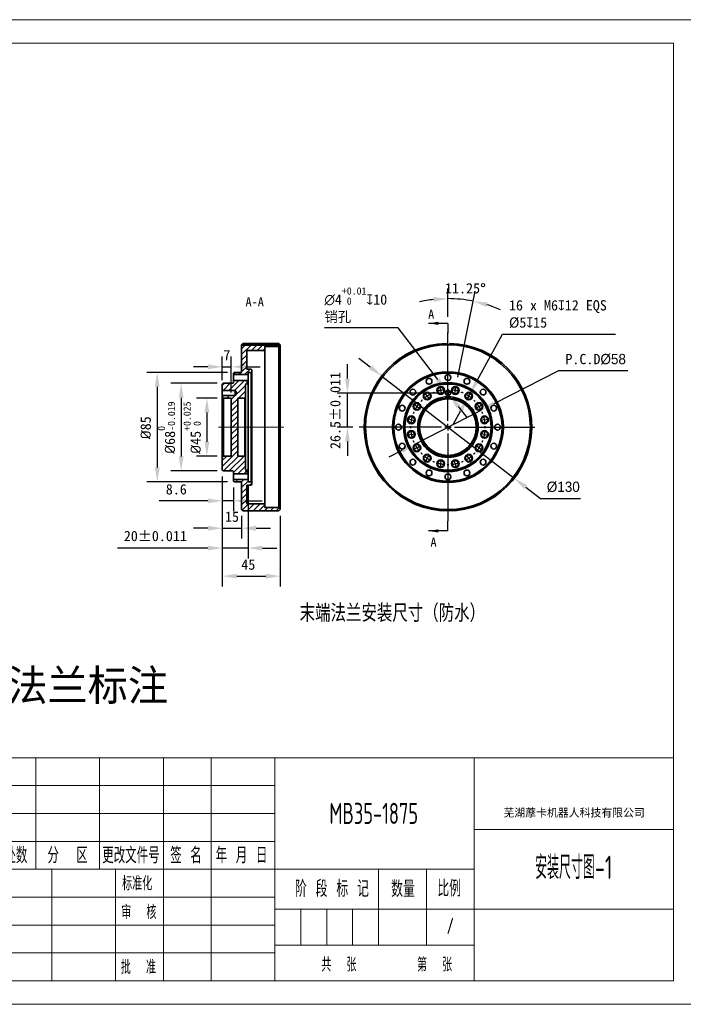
# Model space of a CAD drawing. Header units: millimetres. Extents: x 6316 to 18291, y -19059 to -9021.
# Tile 107 of 146: x 14839 to 16127, y -19059 to -17148. Entities that reach past the tile are written whole.
import ezdxf
from ezdxf.enums import TextEntityAlignment as Align

# ---------------------------------------------------------------- set-up
doc = ezdxf.new("R2010")
doc.units = ezdxf.units.MM
doc.header["$LTSCALE"] = 10
doc.header["$PDSIZE"] = -1
for name, pattern in [('CENTER', [50.8, 31.75, -6.35, 6.35, -6.35]), ('CENTER2', [1.125, 0.75, -0.125, 0.125, -0.125]), ('CENTERX2', [20.32, 12.7, -2.54, 2.54, -2.54])]:
    doc.linetypes.add(name, pattern=pattern)
doc.layers.get('Defpoints').update_dxf_attribs({"true_color": 0x5e5e5e})
for name, color, linetype, lineweight in [('1轮廓实线层', 7, 'Continuous', 18), ('2细线层', 4, 'Continuous', 13), ('6文字层', 3, 'Continuous', 13), ('L2', 6, 'Continuous', 13), ('图框层', 7, 'Continuous', 18)]:
    doc.layers.add(name, color=color, linetype=linetype, lineweight=lineweight)
for name, color, linetype in [('中心线层', 1, 'CENTER'), ('剖面线层', 7, 'Continuous'), ('标注层', 7, 'Continuous')]:
    doc.layers.add(name, color=color, linetype=linetype)
doc.styles.add('PC_TEXTSTYLE', font='ISOCP.SHX', dxfattribs={"width": 0.707, "bigfont": 'GBCBIG.SHX'})
doc.styles.add('SLDTEXTSTYLE0', font='txt', dxfattribs={"bigfont": 'bigfont'})
doc.styles.add('SLDTEXTSTYLE1', font='txt')
doc.styles.add('仿宋体', font='txt')
doc.styles.add('标准汉字', font='gbenor.shx', dxfattribs={"bigfont": 'gbcbig.shx'})
doc.dimstyles.new('安装图', dxfattribs={"dimscale": 20, "dimtxt": 1, "dimasz": 1.4, "dimexe": 1, "dimexo": 0.625, "dimtad": 1, "dimtoh": 1, "dimdec": 0, "dimtxsty": 'Standard', "dimcen": 2.5, "dimclrd": 4, "dimclre": 4, "dimclrt": 3, "dimadec": 1, "dimazin": 2, "dimtfac": 1, "dimtdec": 0, "dimtmove": 0, "dimatfit": 0, "dimfxl": 1, "dimarcsym": 0})
pattern_1 = [(45, (14646.3546, -18601.221), (-5.61266, 5.61266), [])]

# ---------------------------------------------------------------- blocks, each defined once
blk = doc.blocks.new('ZwmFrameMain_1_A4^_^无分区图框^_^landscape')
at = {"layer": '1轮廓实线层'}
for p, q in [((267, 200), (0, 200)), ((267, 200), (267, 0)), ((0, 0), (267, 0))]:
    blk.add_line(p, q, dxfattribs=at)
at = {"layer": '2细线层'}
for p, q in [((272, 205), (-25, 205)), ((-25, -5), (272, -5))]:
    blk.add_line(p, q, dxfattribs=at)
blk = doc.blocks.new('ZwmFrameMain_1_横向标题栏')
at = {"layer": '1轮廓实线层'}
blk.add_line((-153, 47.6), (0, 47.6), dxfattribs=at)
at = {"layer": '2细线层', "color": 6, "linetype": 'Continuous'}
for p, q in [((-136, 23.8), (-136, 47.6)), ((-122.4, 23.8), (-122.4, 47.6)), ((-108.8, 0), (-108.8, 47.6)), ((-108.8, 23.8), (-108.8, 47.6)), ((-98.6, 0), (-98.6, 47.6)), ((-85, 0), (-85, 47.6)), ((-42.5, 0), (-42.5, 47.6)), ((-153, 41.65), (-85, 41.65)), ((-153, 35.7), (-85, 35.7)), ((-42.5, 32.3), (0, 32.3)), ((-153, 29.75), (-85, 29.75)), ((-153, 23.8), (-42.5, 23.8)), ((-132.6, 0), (-132.6, 23.8)), ((-62.9, 7.65), (-62.9, 23.8)), ((-52.7, 7.65), (-52.7, 23.8)), ((-153, 17.85), (-85, 17.85)), ((-85, 15.3), (0, 15.3)), ((-79.47, 7.65), (-79.47, 15.3)), ((-73.95, 7.65), (-73.95, 15.3)), ((-68.42, 7.65), (-68.42, 15.3)), ((-153, 11.9), (-85, 11.9)), ((-85, 7.65), (-42.5, 7.65)), ((-153, 5.95), (-85, 5.95))]:
    blk.add_line(p, q, dxfattribs=at)
at = {"layer": 'L2', "linetype": 'Continuous'}
blk.add_line((-119, 0), (-119, 23.8), dxfattribs=at)
at = {"layer": '6文字层', "color": 4, "linetype": 'Continuous', "insert": (-21.17, 35.77), "char_height": 1.7, "width": 46.9115, "attachment_point": 5, "style": '仿宋体'}
blk.add_mtext('芜湖藦卡机器人科技有限公司', dxfattribs=at)
at = {"layer": '6文字层', "color": 6, "style": '标准汉字'}
for s, insert, char_height, width, attachment_point in [('处数', (-140.26, 26.77), 3.4, 9.7325, 5), ('更改文件号', (-115.72, 26.77), 3.4, 24.905, 5), ('签 名', (-103.99, 26.77), 3.4, 12.6286, 5), ('年 月 日', (-92.13, 26.77), 3.4, 20.3696, 5), ('分  区', (-129.24, 26.77), 3.4, 16.2896, 5), ('标准化', (-114.39, 20.78), 2.975, 13.1644, 5), ('阶 段 标 记', (-80.73, 17.89), 3.5, 25.8612, 7), ('数量', (-60.2, 17.85), 3.5, 8.5159, 7), ('比例', (-50.35, 17.98), 3.5, 7.9953, 7), ('审  核', (-114.03, 14.65), 2.975, 13.9931, 5), ('共  张        第  张', (-75.11, 1.97), 2.975, 51.7172, 7), ('批  准', (-114.13, 2.95), 2.975, 14.1047, 5)]:
    blk.add_mtext(s, dxfattribs=dict(at, insert=insert, char_height=char_height, width=width, attachment_point=attachment_point))
at = {"layer": '6文字层', "color": 4, "style": 'PC_TEXTSTYLE', "flags": 8}
for tag, height, width, p, p2 in [('产品名称或材料标记', 4.5, 0.911854, (-77.25, 33.47), (-50.6, 33.47)), ('图样名称', 5, 2.846512, (-41.5, 21.71), (-1, 21.71)), ('图样代号', 5, 2.86875, (-41.5, 5.64), (-1, 5.64))]:
    blk.add_attdef(tag, text='', height=height, dxfattribs=dict(at, width=width)).set_placement(p, p2, align=Align.FIT)
at = {"layer": '6文字层', "color": 6, "style": 'PC_TEXTSTYLE', "width": 9.241641, "flags": 8}
blk.add_attdef('设计', text='', height=2.12, rotation=359.5768, dxfattribs=at).set_placement((-141.75, 19.99), (-133.89, 19.93), align=Align.FIT)
at = {"layer": '6文字层', "color": 6, "style": 'PC_TEXTSTYLE', "flags": 8}
for tag, height, width, p, p2 in [('审核', 2.12, 2.542374, (-141.61, 14.16), (-134.04, 14.16)), ('重量', 3.5, 1.685865, (-61.9, 10.1), (-53.7, 10.1)), ('比例', 3.5, 1.699352, (-51.7, 9.95), (-43.5, 9.95))]:
    blk.add_attdef(tag, text='', height=height, dxfattribs=dict(at, width=width)).set_placement(p, p2, align=Align.FIT)
blk = doc.blocks.new('*D268')
at = {"layer": 'Defpoints', "color": 0, "lineweight": 20, "transparency": 16777216}
for p in [(15686.7, -17690.4), (15670.4, -17737.7), (15687.3, -17854.5), (15681.9, -17881.5), (15670.4, -18140.6)]:
    blk.add_point(p, dxfattribs=at)
at = {"layer": '标注层', "color": 4, "lineweight": -2, "transparency": 16777216}
for p, q in [((15670.4, -17725.2), (15670.4, -17669.8)), ((15689.7, -17842.3), (15723, -17675))]:
    blk.add_line(p, q, dxfattribs=at)
for start, end in [(96.4381, 102.8762), (78.75, 90), (65.8738, 72.3119)]:
    blk.add_arc((15670.4, -17939.1), 249.3, start, end, dxfattribs=at)
at = {"layer": '标注层', "color": 4, "lineweight": 20, "transparency": 16777216}
for points in [[(15642.2, -17686.7), (15642.7, -17696), (15670.4, -17689.8)], [(15745, -17706.1), (15747.3, -17697.1), (15719.1, -17694.6)]]:
    blk.add_solid(points, dxfattribs=at)
at = {"layer": '标注层', "color": 3, "transparency": 16777216, "insert": (15664.7, -17659.6), "char_height": 20, "attachment_point": 1}
blk.add_mtext('11.25{\\fISOCPEUR|b0|i0|c134|p34;%%D}', dxfattribs=at)
blk = doc.blocks.new('*D269')
at = {"layer": 'Defpoints', "color": 0, "lineweight": 20, "transparency": 16777216}
for p in [(15541.7, -17839.9), (15799.1, -18038.4)]:
    blk.add_point(p, dxfattribs=at)
at = {"layer": '标注层', "color": 4, "lineweight": -2, "transparency": 16777216}
for p, q in [((15519.6, -17822.8), (15497.4, -17805.7)), ((15541.7, -17839.9), (15799.1, -18038.4)), ((15821.3, -18055.4), (15849.8, -18077.4)), ((15849.8, -18077.4), (15928, -18077.4))]:
    blk.add_line(p, q, dxfattribs=at)
at = {"layer": '标注层', "color": 4, "lineweight": 20, "transparency": 16777216}
for points in [[(15522.4, -17819.1), (15516.7, -17826.5), (15541.7, -17839.9)], [(15824.1, -18051.8), (15818.4, -18059.1), (15799.1, -18038.4)]]:
    blk.add_solid(points, dxfattribs=at)
at = {"layer": '标注层', "color": 3, "transparency": 16777216, "insert": (15862.3, -18044.9), "char_height": 20, "attachment_point": 1}
blk.add_mtext('{\\fGulim|b0|i0|c134|p0;%%C130}', dxfattribs=at)
blk = doc.blocks.new('*D270')
at = {"layer": 'Defpoints', "color": 0, "lineweight": 20, "transparency": 16777216}
for p in [(15735, -17906.2), (15605.8, -17972)]:
    blk.add_point(p, dxfattribs=at)
at = {"layer": '标注层', "color": 4, "lineweight": -2, "transparency": 16777216}
for p, q in [((15760, -17893.5), (15885.9, -17829.5)), ((15885.9, -17829.5), (16019.4, -17829.5)), ((15605.8, -17972), (15735, -17906.2)), ((15580.9, -17984.7), (15555.9, -17997.4))]:
    blk.add_line(p, q, dxfattribs=at)
at = {"layer": '标注层', "color": 4, "lineweight": 20, "transparency": 16777216}
for points in [[(15757.9, -17889.4), (15762.1, -17897.7), (15735, -17906.2)], [(15578.7, -17980.6), (15583, -17988.9), (15605.8, -17972)]]:
    blk.add_solid(points, dxfattribs=at)
at = {"layer": '标注层', "color": 3, "transparency": 16777216, "insert": (15898.4, -17797), "char_height": 20, "attachment_point": 1}
blk.add_mtext('P.C.D{\\fGulim|b0|i0|c134|p0;%%C58}', dxfattribs=at)
blk = doc.blocks.new('*D271')
at = {"layer": 'Defpoints', "color": 0, "lineweight": 20, "transparency": 16777216}
for p in [(15475.2, -17872.9), (15670.4, -17872.9), (15498.1, -17939.1)]:
    blk.add_point(p, dxfattribs=at)
at = {"layer": '标注层', "color": 4, "lineweight": -2, "transparency": 16777216}
for p, q in [((15475.2, -17844.9), (15475.2, -17816.9)), ((15657.9, -17872.9), (15455.2, -17872.9)), ((15475.2, -17939.1), (15475.2, -17872.9)), ((15485.6, -17939.1), (15455.2, -17939.1)), ((15475.2, -17967.1), (15475.2, -17995.1))]:
    blk.add_line(p, q, dxfattribs=at)
at = {"layer": '标注层', "color": 4, "lineweight": 20, "transparency": 16777216}
for points in [[(15470.5, -17844.9), (15479.8, -17844.9), (15475.2, -17872.9)], [(15470.5, -17967.1), (15479.8, -17967.1), (15475.2, -17939.1)]]:
    blk.add_solid(points, dxfattribs=at)
at = {"layer": '标注层', "color": 3, "transparency": 16777216, "insert": (15441.7, -17981.7), "char_height": 20, "attachment_point": 1, "rotation": 90}
blk.add_mtext('26.5{\\A1;%%P0.011}', dxfattribs=at)
blk = doc.blocks.new('*D272')
at = {"layer": 'Defpoints', "color": 0, "lineweight": 20, "transparency": 16777216}
for p in [(15707.7, -17884.3), (15713.7, -17873.4)]:
    blk.add_point(p, dxfattribs=at)
at = {"layer": '标注层', "color": 4, "lineweight": -2, "transparency": 16777216}
for p, q in [((15727.1, -17848.8), (15776.3, -17758.9)), ((15776.3, -17758.9), (15995.9, -17758.9)), ((15707.7, -17884.3), (15713.7, -17873.4)), ((15694.3, -17908.9), (15680.8, -17933.5))]:
    blk.add_line(p, q, dxfattribs=at)
at = {"layer": '标注层', "color": 4, "lineweight": 20, "transparency": 16777216}
for points in [[(15723.1, -17846.6), (15731.2, -17851), (15713.7, -17873.4)], [(15690.2, -17906.7), (15698.4, -17911.1), (15707.7, -17884.3)]]:
    blk.add_solid(points, dxfattribs=at)
at = {"layer": '标注层', "color": 3, "transparency": 16777216, "insert": (15788.8, -17692.7), "char_height": 20, "attachment_point": 1}
blk.add_mtext('16 x M6{\\fGDT;x}12 EQS\\P%%c5{\\fGDT;x}15\\P', dxfattribs=at)
blk = doc.blocks.new('*D273')
at = {"layer": 'Defpoints', "color": 0, "lineweight": 20, "transparency": 16777216}
for p in [(15667.4, -17868.9), (15673.5, -17876.9)]:
    blk.add_point(p, dxfattribs=at)
at = {"layer": '标注层', "color": 4, "lineweight": -2, "transparency": 16777216}
for p, q in [((15573.7, -17746.1), (15430.6, -17746.1)), ((15650.4, -17846.6), (15573.7, -17746.1)), ((15673.5, -17876.9), (15667.4, -17868.9)), ((15690.4, -17899.1), (15707.4, -17921.4))]:
    blk.add_line(p, q, dxfattribs=at)
at = {"layer": '标注层', "color": 4, "lineweight": 20, "transparency": 16777216}
for points in [[(15654.1, -17843.8), (15646.7, -17849.5), (15667.4, -17868.9)], [(15694.1, -17896.3), (15686.7, -17902), (15673.5, -17876.9)]]:
    blk.add_solid(points, dxfattribs=at)
at = {"layer": '标注层', "color": 3, "transparency": 16777216, "insert": (15430.6, -17667.9), "char_height": 20, "attachment_point": 1}
blk.add_mtext('{\\fGulim|b0|i0|c134|p0;∅}4{\\H0.7x;\\S+0.01^  0;\\fGDT|b0|i0|c134|p2;\\H1.42857x;x}10\\P销孔', dxfattribs=at)
blk = doc.blocks.new('SW_CENTERMARKSYMBOL_0')
at = {"layer": '中心线层', "color": 0}
for p, q in [((0, 2.5), (0, 36.71)), ((-3.32, 16.67), (-3.37, 16.92)), ((-2.83, 14.22), (-3.07, 15.45)), ((2.83, 14.22), (3.07, 15.45)), ((3.32, 16.67), (3.37, 16.92)), ((-9.44, 14.13), (-9.58, 14.34)), ((-8.06, 12.06), (-8.75, 13.1)), ((-8.06, 12.06), (-7.36, 11.02)), ((-2.83, 14.22), (-2.58, 13)), ((-2.34, 11.77), (-2.29, 11.52)), ((2.34, 11.77), (2.29, 11.52)), ((2.83, 14.22), (2.58, 13)), ((8.06, 12.06), (7.36, 11.02)), ((8.06, 12.06), (8.75, 13.1)), ((9.44, 14.13), (9.58, 14.34)), ((-14.13, 9.44), (-14.34, 9.58)), ((-12.06, 8.06), (-13.1, 8.75)), ((-12.06, 8.06), (-11.02, 7.36)), ((-6.67, 9.98), (-6.53, 9.77)), ((6.67, 9.98), (6.53, 9.77)), ((12.06, 8.06), (11.02, 7.36)), ((12.06, 8.06), (13.1, 8.75)), ((14.13, 9.44), (14.34, 9.58)), ((-9.98, 6.67), (-9.77, 6.53)), ((9.98, 6.67), (9.77, 6.53)), ((-2.5, 0), (-34.47, 0)), ((-16.67, 3.32), (-16.92, 3.37)), ((-14.22, 2.83), (-15.45, 3.07)), ((-14.22, 2.83), (-13, 2.58)), ((-11.77, 2.34), (-11.52, 2.29)), ((0, 0), (-1.25, 0)), ((0, 0), (0, 1.25)), ((0, 0), (0, -1.25)), ((0, 0), (1.25, 0)), ((2.5, 0), (33.67, 0)), ((11.77, 2.34), (11.52, 2.29)), ((14.22, 2.83), (13, 2.58)), ((14.22, 2.83), (15.45, 3.07)), ((16.67, 3.32), (16.92, 3.37)), ((-16.67, -3.32), (-16.92, -3.37)), ((-14.22, -2.83), (-15.45, -3.07)), ((-14.22, -2.83), (-13, -2.58)), ((-11.77, -2.34), (-11.52, -2.29)), ((0, -2.5), (0, -36.51)), ((11.77, -2.34), (11.52, -2.29)), ((14.22, -2.83), (13, -2.58)), ((14.22, -2.83), (15.45, -3.07)), ((16.67, -3.32), (16.92, -3.37)), ((-12.06, -8.06), (-11.02, -7.36)), ((-9.98, -6.67), (-9.77, -6.53)), ((9.98, -6.67), (9.77, -6.53)), ((12.06, -8.06), (11.02, -7.36)), ((-14.13, -9.44), (-14.34, -9.58)), ((-12.06, -8.06), (-13.1, -8.75)), ((-8.06, -12.06), (-7.36, -11.02)), ((-6.67, -9.98), (-6.53, -9.77)), ((6.67, -9.98), (6.53, -9.77)), ((8.06, -12.06), (7.36, -11.02)), ((12.06, -8.06), (13.1, -8.75)), ((14.13, -9.44), (14.34, -9.58)), ((-9.44, -14.13), (-9.58, -14.34)), ((-8.06, -12.06), (-8.75, -13.1)), ((-2.83, -14.22), (-3.07, -15.45)), ((-2.83, -14.22), (-2.58, -13)), ((-2.34, -11.77), (-2.29, -11.52)), ((2.34, -11.77), (2.29, -11.52)), ((2.83, -14.22), (2.58, -13)), ((2.83, -14.22), (3.07, -15.45)), ((8.06, -12.06), (8.75, -13.1)), ((9.44, -14.13), (9.58, -14.34)), ((-3.32, -16.67), (-3.37, -16.92)), ((3.32, -16.67), (3.37, -16.92))]:
    blk.add_line(p, q, dxfattribs=at)
for start, end in [(123.75, 128.6893), (118.8107, 123.75), (111.1286, 113.8714), (101.25, 106.1893), (96.3107, 101.25), (88.6286, 91.3714), (78.75, 83.6893), (73.8107, 78.75), (66.1286, 68.8714), (56.25, 61.1893), (51.3107, 56.25), (146.25, 151.1893), (141.3107, 146.25), (133.6286, 136.3714), (43.6286, 46.3714), (33.75, 38.6893), (28.8107, 33.75), (163.8107, 168.75), (156.1286, 158.8714), (21.1286, 23.8714), (11.25, 16.1893), (178.6286, 181.3714), (168.75, 173.6893), (6.3107, 11.25), (358.6286, 1.3714), (186.3107, 191.25), (191.25, 196.1893), (343.8107, 348.75), (348.75, 353.6893), (201.1286, 203.8714), (208.8107, 213.75), (326.25, 331.1893), (336.1286, 338.8714), (213.75, 218.6893), (223.6286, 226.3714), (231.3107, 236.25), (303.75, 308.6893), (313.6286, 316.3714), (321.3107, 326.25), (236.25, 241.1893), (246.1286, 248.8714), (253.8107, 258.75), (258.75, 263.6893), (268.6286, 271.3714), (276.3107, 281.25), (281.25, 286.1893), (291.1286, 293.8714), (298.8107, 303.75)]:
    blk.add_arc((0, 0), 14.5, start, end, dxfattribs=at)
blk = doc.blocks.new('SW_DOWELSYMBOL_0')
at = {"linetype": 'Continuous', "lineweight": 0}
h = blk.add_hatch(color=0, dxfattribs=at)
edge = h.paths.add_edge_path(flags=0)
edge.add_arc((0, 0), 1, 180, 270)
edge.add_line((0, -1), (0, 0))
edge.add_line((0, 0), (-1, 0))
h = blk.add_hatch(color=0, dxfattribs=at)
edge = h.paths.add_edge_path(flags=0)
edge.add_arc((0, 0), 1, 0, 90)
edge.add_line((0, 1), (0, 0))
edge.add_line((0, 0), (1, 0))
at = {"color": 0, "linetype": 'Continuous', "lineweight": 0}
blk.add_circle((0, 0), 1, dxfattribs=at)
blk = doc.blocks.new('*D274')
at = {"layer": 'Defpoints', "color": 0, "lineweight": 20, "transparency": 16777216}
for p in [(15255.1, -17832.9), (15106, -18045.4), (15255.1, -18045.4)]:
    blk.add_point(p, dxfattribs=at)
at = {"layer": '标注层', "color": 4, "lineweight": -2, "transparency": 16777216}
for p, q in [((15242.6, -17832.9), (15086, -17832.9)), ((15106, -17860.9), (15106, -18017.4)), ((15242.6, -18045.4), (15086, -18045.4))]:
    blk.add_line(p, q, dxfattribs=at)
at = {"layer": '标注层', "color": 4, "lineweight": 20, "transparency": 16777216}
for points in [[(15101.3, -17860.9), (15110.6, -17860.9), (15106, -17832.9)], [(15101.3, -18017.4), (15110.6, -18017.4), (15106, -18045.4)]]:
    blk.add_solid(points, dxfattribs=at)
at = {"layer": '标注层', "color": 3, "transparency": 16777216, "insert": (15073.5, -17940.4), "char_height": 20, "attachment_point": 2, "rotation": 90}
blk.add_mtext('{\\fISOCPEUR|b0|i0|c134|p34;%%C}85', dxfattribs=at)
blk = doc.blocks.new('*D275')
at = {"layer": 'Defpoints', "color": 0, "lineweight": 20, "transparency": 16777216}
for p in [(15234.8, -17854.1), (15152.4, -18024.1), (15234.8, -18024.1)]:
    blk.add_point(p, dxfattribs=at)
at = {"layer": '标注层', "color": 4, "lineweight": -2, "transparency": 16777216}
for p, q in [((15222.3, -17854.1), (15132.4, -17854.1)), ((15152.4, -17882.1), (15152.4, -17996.1)), ((15222.3, -18024.1), (15132.4, -18024.1))]:
    blk.add_line(p, q, dxfattribs=at)
at = {"layer": '标注层', "color": 4, "lineweight": 20, "transparency": 16777216}
for points in [[(15147.8, -17882.1), (15157.1, -17882.1), (15152.4, -17854.1)], [(15147.8, -17996.1), (15157.1, -17996.1), (15152.4, -18024.1)]]:
    blk.add_solid(points, dxfattribs=at)
at = {"layer": '标注层', "color": 3, "transparency": 16777216, "insert": (15107, -17990.9), "char_height": 20, "attachment_point": 1, "rotation": 90}
blk.add_mtext('{\\fISOCPEUR|b0|i0|c134|p34;%%C}68{\\H0.7x;\\S0^ -0.019;}', dxfattribs=at)
blk = doc.blocks.new('*D276')
at = {"layer": 'Defpoints', "color": 0, "lineweight": 20, "transparency": 16777216}
for p in [(15234.8, -17882.9), (15202.5, -17995.4), (15234.8, -17995.4)]:
    blk.add_point(p, dxfattribs=at)
at = {"layer": '标注层', "color": 4, "lineweight": -2, "transparency": 16777216}
for p, q in [((15222.3, -17882.9), (15182.5, -17882.9)), ((15202.5, -17910.9), (15202.5, -17967.4)), ((15222.3, -17995.4), (15182.5, -17995.4))]:
    blk.add_line(p, q, dxfattribs=at)
at = {"layer": '标注层', "color": 4, "lineweight": 20, "transparency": 16777216}
for points in [[(15197.8, -17910.9), (15207.1, -17910.9), (15202.5, -17882.9)], [(15197.8, -17967.4), (15207.1, -17967.4), (15202.5, -17995.4)]]:
    blk.add_solid(points, dxfattribs=at)
at = {"layer": '标注层', "color": 3, "transparency": 16777216, "insert": (15157, -17991), "char_height": 20, "attachment_point": 1, "rotation": 90}
blk.add_mtext('{\\fISOCPEUR|b0|i0|c134|p34;%%C}45{\\H0.7x;\\S+0.025^  0;}', dxfattribs=at)
blk = doc.blocks.new('*D277')
at = {"layer": 'Defpoints', "color": 0, "lineweight": 20, "transparency": 16777216}
for p in [(15232.3, -18022.7), (15282.3, -18041), (15282.3, -18173.9)]:
    blk.add_point(p, dxfattribs=at)
at = {"layer": '标注层', "color": 4, "lineweight": -2, "transparency": 16777216}
for p, q in [((15232.3, -18035.2), (15232.3, -18193.9)), ((15282.3, -18053.5), (15282.3, -18193.9)), ((15204.3, -18173.9), (15028.6, -18173.9)), ((15282.3, -18173.9), (15232.3, -18173.9)), ((15310.3, -18173.9), (15338.3, -18173.9))]:
    blk.add_line(p, q, dxfattribs=at)
at = {"layer": '标注层', "color": 4, "lineweight": 20, "transparency": 16777216}
for points in [[(15204.3, -18169.3), (15204.3, -18178.6), (15232.3, -18173.9)], [(15310.3, -18169.3), (15310.3, -18178.6), (15282.3, -18173.9)]]:
    blk.add_solid(points, dxfattribs=at)
at = {"layer": '标注层', "color": 3, "transparency": 16777216, "insert": (15041.1, -18140.4), "char_height": 20, "attachment_point": 1}
blk.add_mtext('20{\\A1;%%P0.011}', dxfattribs=at)
blk = doc.blocks.new('*D278')
at = {"layer": 'Defpoints', "color": 0, "lineweight": 20, "transparency": 16777216}
for p in [(15249.8, -17822.1), (15232.3, -17860.5), (15249.8, -17884.1)]:
    blk.add_point(p, dxfattribs=at)
at = {"layer": '标注层', "color": 4, "lineweight": -2, "transparency": 16777216}
for p, q in [((15232.3, -17848), (15232.3, -17802.1)), ((15249.8, -17871.6), (15249.8, -17802.1)), ((15204.3, -17822.1), (15176.3, -17822.1)), ((15232.3, -17822.1), (15249.8, -17822.1)), ((15277.8, -17822.1), (15305.8, -17822.1))]:
    blk.add_line(p, q, dxfattribs=at)
at = {"layer": '标注层', "color": 4, "lineweight": 20, "transparency": 16777216}
for points in [[(15204.3, -17817.4), (15204.3, -17826.8), (15232.3, -17822.1)], [(15277.8, -17817.4), (15277.8, -17826.8), (15249.8, -17822.1)]]:
    blk.add_solid(points, dxfattribs=at)
at = {"layer": '标注层', "color": 3, "transparency": 16777216, "insert": (15241.1, -17789.6), "char_height": 20, "attachment_point": 2}
blk.add_mtext('7', dxfattribs=at)
blk = doc.blocks.new('*D279')
at = {"layer": 'Defpoints', "color": 0, "lineweight": 20, "transparency": 16777216}
for p in [(15232.3, -18022.7), (15344.8, -18099.1), (15344.8, -18228.4)]:
    blk.add_point(p, dxfattribs=at)
at = {"layer": '标注层', "color": 4, "lineweight": -2, "transparency": 16777216}
for p, q in [((15232.3, -18035.2), (15232.3, -18248.4)), ((15344.8, -18111.6), (15344.8, -18248.4)), ((15260.3, -18228.4), (15316.8, -18228.4))]:
    blk.add_line(p, q, dxfattribs=at)
at = {"layer": '标注层', "color": 4, "lineweight": 20, "transparency": 16777216}
for points in [[(15260.3, -18223.7), (15260.3, -18233.1), (15232.3, -18228.4)], [(15316.8, -18223.7), (15316.8, -18233.1), (15344.8, -18228.4)]]:
    blk.add_solid(points, dxfattribs=at)
at = {"layer": '标注层', "color": 3, "transparency": 16777216, "insert": (15282.8, -18195.9), "char_height": 20, "attachment_point": 2}
blk.add_mtext('45', dxfattribs=at)
blk = doc.blocks.new('*D280')
at = {"layer": 'Defpoints', "color": 0, "lineweight": 20, "transparency": 16777216}
for p in [(15232.3, -18022.7), (15253.8, -18044.1), (15253.8, -18082.3)]:
    blk.add_point(p, dxfattribs=at)
at = {"layer": '标注层', "color": 4, "lineweight": -2, "transparency": 16777216}
for p, q in [((15232.3, -18035.2), (15232.3, -18102.3)), ((15253.8, -18056.6), (15253.8, -18102.3)), ((15204.3, -18082.3), (15109.6, -18082.3)), ((15253.8, -18082.3), (15232.3, -18082.3)), ((15281.8, -18082.3), (15309.8, -18082.3))]:
    blk.add_line(p, q, dxfattribs=at)
at = {"layer": '标注层', "color": 4, "lineweight": 20, "transparency": 16777216}
for points in [[(15204.3, -18077.6), (15204.3, -18087), (15232.3, -18082.3)], [(15281.8, -18077.6), (15281.8, -18087), (15253.8, -18082.3)]]:
    blk.add_solid(points, dxfattribs=at)
at = {"layer": '标注层', "color": 3, "transparency": 16777216, "insert": (15143, -18049.8), "char_height": 20, "attachment_point": 2}
blk.add_mtext('8.6', dxfattribs=at)
blk = doc.blocks.new('*D281')
at = {"layer": 'Defpoints', "color": 0, "lineweight": 20, "transparency": 16777216}
for p in [(15232.3, -18022.7), (15269.8, -18099.1), (15269.8, -18135.4)]:
    blk.add_point(p, dxfattribs=at)
at = {"layer": '标注层', "color": 4, "lineweight": -2, "transparency": 16777216}
for p, q in [((15232.3, -18035.2), (15232.3, -18155.4)), ((15269.8, -18111.6), (15269.8, -18155.4)), ((15204.3, -18135.4), (15176.3, -18135.4)), ((15232.3, -18135.4), (15269.8, -18135.4)), ((15297.8, -18135.4), (15325.8, -18135.4))]:
    blk.add_line(p, q, dxfattribs=at)
at = {"layer": '标注层', "color": 4, "lineweight": 20, "transparency": 16777216}
for points in [[(15204.3, -18130.7), (15204.3, -18140.1), (15232.3, -18135.4)], [(15297.8, -18130.7), (15297.8, -18140.1), (15269.8, -18135.4)]]:
    blk.add_solid(points, dxfattribs=at)
at = {"layer": '标注层', "color": 3, "transparency": 16777216, "insert": (15251.1, -18102.9), "char_height": 20, "attachment_point": 2}
blk.add_mtext('15', dxfattribs=at)

msp = doc.modelspace()

# ---------------------------------------------------------------- hatches: boundary and pattern name
at = {"layer": '剖面线层', "linetype": 'Continuous', "lineweight": 18}
h = msp.add_hatch(dxfattribs=at)
h.set_pattern_fill('ANSI31', color=256, scale=2.5, style=0)
h.set_pattern_definition(pattern_1)
edge = h.paths.add_edge_path(flags=0)
edge.add_line((15344.8, -17781.4), (15344.8, -17779.8))
edge.add_line((15344.8, -17779.8), (15269.8, -17779.8))
edge.add_line((15269.8, -17779.8), (15269.8, -17831.6))
edge.add_arc((15268.6, -17831.6), 1.25, 270, 360, ccw=False)
edge.add_line((15268.6, -17832.9), (15255.1, -17832.9))
edge.add_line((15255.1, -17832.9), (15253.8, -17834.1))
edge.add_line((15253.8, -17834.1), (15253.8, -17837.3))
edge.add_line((15253.8, -17837.3), (15282.3, -17837.3))
edge.add_line((15282.3, -17837.3), (15282.3, -17833.4))
edge.add_spline(control_points=[(15282.3, -17833.4), (15282.3, -17833.3), (15282.3, -17833.2), (15282.4, -17833), (15282.5, -17832.9), (15282.7, -17832.9), (15282.7, -17832.9), (15282.8, -17832.9)], knot_values=[0, 0, 0, 0, 0, 0, 0.5, 0.5, 1, 1, 1, 1, 1, 1], weights=[1, 1, 1, 1, 1, 1, 1, 1], degree=5, periodic=0)
edge.add_line((15282.8, -17832.9), (15288.6, -17832.9))
edge.add_line((15288.6, -17832.9), (15289.8, -17831.6))
edge.add_line((15289.8, -17831.6), (15289.8, -17827.9))
edge.add_line((15289.8, -17827.9), (15288.6, -17826.6))
edge.add_line((15288.6, -17826.6), (15281.1, -17826.6))
edge.add_spline(control_points=[(15281.1, -17826.6), (15280.9, -17826.6), (15280.6, -17826.6), (15280.2, -17826.5), (15279.9, -17826.3), (15279.8, -17825.8), (15279.8, -17825.6), (15279.8, -17825.4)], knot_values=[0, 0, 0, 0, 0, 0, 0.5, 0.5, 1, 1, 1, 1, 1, 1], weights=[1, 1, 1, 1, 1, 1, 1, 1], degree=5, periodic=0)
edge.add_line((15279.8, -17825.4), (15279.8, -17791.6))
edge.add_arc((15281.1, -17791.6), 1.25, 90, 180, ccw=False)
edge.add_line((15281.1, -17790.4), (15314.8, -17790.4))
edge.add_line((15314.8, -17790.4), (15314.8, -17782.9))
edge.add_line((15314.8, -17782.9), (15342.3, -17782.9))
edge.add_line((15342.3, -17782.9), (15344.8, -17781.4))
h = msp.add_hatch(dxfattribs=at)
h.set_pattern_fill('ANSI31', color=256, scale=2.5, style=0)
h.set_pattern_definition(pattern_1)
edge = h.paths.add_edge_path(flags=0)
edge.add_line((15280.6, -17852.8), (15280.6, -17850.8))
edge.add_arc((15281.3, -17850.8), 0.75, 90, 180, ccw=False)
edge.add_line((15281.3, -17850), (15282.1, -17850))
edge.add_arc((15282.1, -17849.8), 0.25, 270, 360)
edge.add_line((15282.3, -17849.8), (15282.3, -17848.5))
edge.add_line((15282.3, -17848.5), (15253.8, -17848.5))
edge.add_line((15253.8, -17848.5), (15253.8, -17852.9))
edge.add_arc((15252.6, -17852.9), 1.25, 270, 360, ccw=False)
edge.add_line((15252.6, -17854.1), (15234.8, -17854.1))
edge.add_line((15234.8, -17854.1), (15232.3, -17855.6))
edge.add_line((15232.3, -17855.6), (15232.3, -17867.9))
edge.add_line((15232.3, -17867.9), (15257.3, -17867.9))
edge.add_line((15257.3, -17867.9), (15260.3, -17872.9))
edge.add_line((15260.3, -17872.9), (15257.3, -17877.9))
edge.add_line((15257.3, -17877.9), (15232.3, -17877.9))
edge.add_line((15232.3, -17877.9), (15232.3, -17880.4))
edge.add_line((15232.3, -17880.4), (15234.8, -17882.9))
edge.add_line((15234.8, -17882.9), (15248.6, -17882.9))
edge.add_arc((15248.6, -17884.1), 1.25, 0, 90, ccw=False)
edge.add_line((15249.8, -17884.1), (15249.8, -17994.1))
edge.add_arc((15248.6, -17994.1), 1.25, 270, 360, ccw=False)
edge.add_line((15248.6, -17995.4), (15234.8, -17995.4))
edge.add_line((15234.8, -17995.4), (15232.3, -17997.9))
edge.add_line((15232.3, -17997.9), (15232.3, -18022.7))
edge.add_line((15232.3, -18022.7), (15234.8, -18024.1))
edge.add_line((15234.8, -18024.1), (15252.6, -18024.1))
edge.add_arc((15252.6, -18025.4), 1.25, 0, 90, ccw=False)
edge.add_line((15253.8, -18025.4), (15253.8, -18029.8))
edge.add_line((15253.8, -18029.8), (15282.3, -18029.8))
edge.add_line((15282.3, -18029.8), (15282.3, -18028.5))
edge.add_arc((15282.1, -18028.5), 0.25, 0, 90)
edge.add_line((15282.1, -18028.3), (15281.3, -18028.3))
edge.add_arc((15281.3, -18027.5), 0.75, 180, 270, ccw=False)
edge.add_line((15280.6, -18027.5), (15280.6, -18025.5))
edge.add_arc((15281.3, -18025.5), 0.75, 90, 180, ccw=False)
edge.add_line((15281.3, -18024.8), (15282.1, -18024.8))
edge.add_arc((15282.1, -18024.5), 0.25, 270, 360)
edge.add_line((15282.3, -18024.5), (15282.3, -18022.9))
edge.add_line((15282.3, -18022.9), (15278.6, -18022.9))
edge.add_arc((15278.6, -18021.6), 1.25, 180, 270, ccw=False)
edge.add_line((15277.3, -18021.6), (15277.3, -17996.6))
edge.add_line((15277.3, -17996.6), (15276.1, -17995.4))
edge.add_line((15276.1, -17995.4), (15263.6, -17995.4))
edge.add_arc((15263.6, -17994.1), 1.25, 180, 270, ccw=False)
edge.add_line((15262.3, -17994.1), (15262.3, -17884.1))
edge.add_arc((15263.6, -17884.1), 1.25, 90, 180, ccw=False)
edge.add_line((15263.6, -17882.9), (15276.1, -17882.9))
edge.add_line((15276.1, -17882.9), (15277.3, -17881.6))
edge.add_line((15277.3, -17881.6), (15277.3, -17856.6))
edge.add_arc((15278.6, -17856.6), 1.25, 90, 180, ccw=False)
edge.add_line((15278.6, -17855.4), (15282.3, -17855.4))
edge.add_line((15282.3, -17855.4), (15282.3, -17853.8))
edge.add_arc((15282.1, -17853.8), 0.25, 0, 90)
edge.add_line((15282.1, -17853.5), (15281.3, -17853.5))
edge.add_arc((15281.3, -17852.8), 0.75, 180, 270, ccw=False)
h = msp.add_hatch(dxfattribs=at)
h.set_pattern_fill('ANSI31', color=256, scale=2.5, style=0)
h.set_pattern_definition(pattern_1)
edge = h.paths.add_edge_path(flags=0)
edge.add_line((15314.8, -18095.4), (15314.8, -18087.9))
edge.add_line((15314.8, -18087.9), (15281.1, -18087.9))
edge.add_arc((15281.1, -18086.6), 1.25, 180, 270, ccw=False)
edge.add_line((15279.8, -18086.6), (15279.8, -18052.9))
edge.add_spline(control_points=[(15279.8, -18052.9), (15279.8, -18052.7), (15279.8, -18052.5), (15279.9, -18052), (15280.2, -18051.7), (15280.6, -18051.6), (15280.9, -18051.6), (15281.1, -18051.6)], knot_values=[0, 0, 0, 0, 0, 0, 0.5, 0.5, 1, 1, 1, 1, 1, 1], weights=[1, 1, 1, 1, 1, 1, 1, 1], degree=5, periodic=0)
edge.add_line((15281.1, -18051.6), (15288.6, -18051.6))
edge.add_line((15288.6, -18051.6), (15289.8, -18050.4))
edge.add_line((15289.8, -18050.4), (15289.8, -18046.6))
edge.add_line((15289.8, -18046.6), (15288.6, -18045.4))
edge.add_line((15288.6, -18045.4), (15282.8, -18045.4))
edge.add_spline(control_points=[(15282.8, -18045.4), (15282.7, -18045.4), (15282.7, -18045.4), (15282.5, -18045.3), (15282.4, -18045.2), (15282.3, -18045.1), (15282.3, -18045), (15282.3, -18044.9)], knot_values=[0, 0, 0, 0, 0, 0, 0.5, 0.5, 1, 1, 1, 1, 1, 1], weights=[1, 1, 1, 1, 1, 1, 1, 1], degree=5, periodic=0)
edge.add_line((15282.3, -18044.9), (15282.3, -18041))
edge.add_line((15282.3, -18041), (15253.8, -18041))
edge.add_line((15253.8, -18041), (15253.8, -18044.1))
edge.add_line((15253.8, -18044.1), (15255.1, -18045.4))
edge.add_line((15255.1, -18045.4), (15268.6, -18045.4))
edge.add_arc((15268.6, -18046.6), 1.25, 0, 90, ccw=False)
edge.add_line((15269.8, -18046.6), (15269.8, -18099.1))
edge.add_line((15269.8, -18099.1), (15272.3, -18101.6))
edge.add_line((15272.3, -18101.6), (15342.3, -18101.6))
edge.add_line((15342.3, -18101.6), (15344.8, -18099.1))
edge.add_line((15344.8, -18099.1), (15344.8, -18096.8))
edge.add_line((15344.8, -18096.8), (15342.3, -18095.4))
edge.add_line((15342.3, -18095.4), (15314.8, -18095.4))

# ---------------------------------------------------------------- linework, layer by layer
at = {"color": 7, "linetype": 'Continuous', "lineweight": 35}
for p, q in [((15269.8, -17779.8), (15269.8, -17779.1)), ((15269.8, -17779.8), (15269.8, -17831.6)), ((15344.8, -17779.8), (15269.8, -17779.8)), ((15342.3, -17776.7), (15272.3, -17776.7)), ((15314.8, -17790.4), (15281.1, -17790.4)), ((15342.3, -17782.9), (15314.8, -17782.9)), ((15314.8, -17782.9), (15314.8, -17790.4)), ((15314.8, -18087.9), (15314.8, -17790.4)), ((15344.8, -17781.4), (15342.3, -17782.9)), ((15342.3, -18095.4), (15342.3, -17782.9)), ((15344.8, -17779.8), (15344.8, -17779.1)), ((15344.8, -17779.8), (15344.8, -17781.4)), ((15344.8, -17781.4), (15344.8, -18096.8)), ((15670.4, -17779.8), (15669.6, -17779.1)), ((15671.2, -17779.1), (15670.4, -17779.8)), ((15279.8, -17791.6), (15279.8, -17825.4)), ((15281.1, -17826.6), (15288.6, -17826.6)), ((15288.6, -17826.6), (15289.8, -17827.9)), ((15289.8, -17827.9), (15289.8, -17831.6)), ((15253.8, -17834.1), (15255.1, -17832.9)), ((15253.8, -17834.1), (15253.8, -17837.3)), ((15253.8, -17837.3), (15282.3, -17837.3)), ((15253.8, -17837.3), (15253.8, -17848.5)), ((15253.8, -17848.5), (15253.8, -17852.9)), ((15282.3, -17848.5), (15253.8, -17848.5)), ((15255.1, -17832.9), (15268.6, -17832.9)), ((15282.3, -17833.4), (15282.3, -17837.3)), ((15282.3, -17848.5), (15282.3, -17837.3)), ((15282.3, -17848.5), (15282.3, -17849.8)), ((15288.6, -17832.9), (15282.8, -17832.9)), ((15289.8, -17831.6), (15288.6, -17832.9)), ((15288.6, -18045.4), (15288.6, -17832.9)), ((15289.8, -17831.6), (15289.8, -18046.6)), ((15232.3, -17855.6), (15234.8, -17854.1)), ((15232.3, -17855.6), (15232.3, -17867.9)), ((15234.8, -17854.1), (15252.6, -17854.1)), ((15277.3, -17856.6), (15277.3, -17881.6)), ((15278.6, -17855.4), (15282.3, -17855.4)), ((15280.6, -17850.8), (15280.6, -17852.8)), ((15281.3, -17850), (15282.1, -17850)), ((15281.3, -17853.5), (15282.1, -17853.5)), ((15282.3, -17849.8), (15282.3, -17853.8)), ((15282.3, -17853.8), (15282.3, -17855.4)), ((15282.3, -18022.9), (15282.3, -17855.4)), ((15232.3, -17867.9), (15257.3, -17867.9)), ((15232.3, -17867.9), (15232.3, -17877.9)), ((15232.3, -17877.9), (15232.3, -17880.4)), ((15257.3, -17877.9), (15232.3, -17877.9)), ((15234.8, -17882.9), (15232.3, -17880.4)), ((15232.3, -17997.9), (15232.3, -17880.4)), ((15234.8, -17882.9), (15248.6, -17882.9)), ((15234.8, -17882.9), (15234.8, -17995.4)), ((15249.8, -17994.1), (15249.8, -17884.1)), ((15257.3, -17867.9), (15260.3, -17872.9)), ((15257.3, -17867.9), (15257.3, -17877.9)), ((15260.3, -17872.9), (15257.3, -17877.9)), ((15262.3, -17884.1), (15262.3, -17994.1)), ((15263.6, -17882.9), (15276.1, -17882.9)), ((15277.3, -17881.6), (15276.1, -17882.9)), ((15276.1, -17995.4), (15276.1, -17882.9)), ((15277.3, -17881.6), (15277.3, -17996.6)), ((15232.3, -17997.9), (15234.8, -17995.4)), ((15232.3, -17997.9), (15232.3, -18022.7)), ((15248.6, -17995.4), (15234.8, -17995.4)), ((15276.1, -17995.4), (15263.6, -17995.4)), ((15276.1, -17995.4), (15277.3, -17996.6)), ((15277.3, -17996.6), (15277.3, -18021.6)), ((15234.8, -18024.1), (15232.3, -18022.7)), ((15252.6, -18024.1), (15234.8, -18024.1)), ((15253.8, -18025.4), (15253.8, -18029.8)), ((15253.8, -18029.8), (15253.8, -18041)), ((15253.8, -18029.8), (15282.3, -18029.8)), ((15282.3, -18022.9), (15278.6, -18022.9)), ((15280.6, -18025.5), (15280.6, -18027.5)), ((15282.1, -18024.8), (15281.3, -18024.8)), ((15282.1, -18028.3), (15281.3, -18028.3)), ((15282.3, -18022.9), (15282.3, -18024.5)), ((15282.3, -18024.5), (15282.3, -18028.5)), ((15282.3, -18028.5), (15282.3, -18029.8)), ((15282.3, -18041), (15282.3, -18029.8)), ((15253.8, -18041), (15253.8, -18044.1)), ((15282.3, -18041), (15253.8, -18041)), ((15255.1, -18045.4), (15253.8, -18044.1)), ((15268.6, -18045.4), (15255.1, -18045.4)), ((15269.8, -18046.6), (15269.8, -18099.1)), ((15279.8, -18052.9), (15279.8, -18086.6)), ((15288.6, -18051.6), (15281.1, -18051.6)), ((15282.3, -18041), (15282.3, -18044.9)), ((15282.8, -18045.4), (15288.6, -18045.4)), ((15288.6, -18045.4), (15289.8, -18046.6)), ((15289.8, -18050.4), (15288.6, -18051.6)), ((15289.8, -18046.6), (15289.8, -18050.4)), ((15281.1, -18087.9), (15314.8, -18087.9)), ((15314.8, -18087.9), (15314.8, -18095.4)), ((15314.8, -18095.4), (15342.3, -18095.4)), ((15342.3, -18095.4), (15344.8, -18096.8)), ((15344.8, -18096.8), (15344.8, -18099.1)), ((15272.3, -18101.6), (15269.8, -18099.1)), ((15272.3, -18101.6), (15342.3, -18101.6)), ((15344.8, -18099.1), (15342.3, -18101.6))]:
    msp.add_line(p, q, dxfattribs=at)
for centre, radius in [((15670.4, -17939.1), 107.5), ((15670.4, -17939.1), 106.3), ((15670.4, -17939.1), 105), ((15633.6, -17850.2), 5.63), ((15670.4, -17842.9), 5.62), ((15707.3, -17850.2), 5.62), ((15670.4, -17939.1), 86.3), ((15670.4, -17939.1), 85), ((15670.4, -17939.1), 83.6), ((15602.4, -17871.1), 5.62), ((15656.3, -17868), 7.5), ((15656.3, -17868), 6.25), ((15684.6, -17868), 7.5), ((15684.6, -17868), 6.25), ((15738.5, -17871.1), 5.63), ((15670.4, -17939.1), 58.8), ((15670.4, -17939.1), 56.3), ((15670.4, -17939.1), 55), ((15630.1, -17878.9), 7.5), ((15630.1, -17878.9), 6.25), ((15670.4, -17872.9), 5), ((15710.7, -17878.9), 7.5), ((15710.7, -17878.9), 6.25), ((15581.5, -17902.3), 5.62), ((15610.1, -17898.9), 7.5), ((15610.1, -17898.9), 6.25), ((15730.7, -17898.9), 7.5), ((15730.7, -17898.9), 6.25), ((15759.3, -17902.3), 5.62), ((15599.3, -17925), 7.5), ((15599.3, -17925), 6.25), ((15741.5, -17925), 7.5), ((15741.5, -17925), 6.25), ((15574.2, -17939.1), 5.62), ((15766.7, -17939.1), 5.63), ((15599.3, -17953.3), 7.5), ((15599.3, -17953.3), 6.25), ((15741.5, -17953.3), 7.5), ((15741.5, -17953.3), 6.25), ((15581.5, -17976), 5.63), ((15610.1, -17979.4), 7.5), ((15610.1, -17979.4), 6.25), ((15730.7, -17979.4), 7.5), ((15730.7, -17979.4), 6.25), ((15759.3, -17976), 5.62), ((15602.4, -18007.2), 5.62), ((15630.1, -17999.4), 7.5), ((15630.1, -17999.4), 6.25), ((15710.7, -17999.4), 7.5), ((15710.7, -17999.4), 6.25), ((15738.5, -18007.2), 5.62), ((15656.3, -18010.2), 7.5), ((15656.3, -18010.2), 6.25), ((15684.6, -18010.2), 7.5), ((15684.6, -18010.2), 6.25), ((15633.6, -18028.1), 5.62), ((15670.4, -18035.4), 5.62), ((15707.3, -18028.1), 5.62)]:
    msp.add_circle(centre, radius, dxfattribs=at)
for centre, radius, start, end in [((15281.1, -17791.6), 1.25, 90, 180), ((15670.4, -17939.1), 162.5, 91.3223, 88.6777), ((15670.4, -17939.1), 160, 90.2935, 89.7065), ((15268.6, -17831.6), 1.25, 270, 0), ((15252.6, -17852.9), 1.25, 270, 0), ((15278.6, -17856.6), 1.25, 90, 180), ((15281.3, -17850.8), 0.75, 90, 180), ((15281.3, -17852.8), 0.75, 180, 270), ((15282.1, -17849.8), 0.25, 270, 0), ((15282.1, -17853.8), 0.25, 0, 90), ((15248.6, -17884.1), 1.25, 0, 90), ((15263.6, -17884.1), 1.25, 90, 180), ((15248.6, -17994.1), 1.25, 270, 0), ((15263.6, -17994.1), 1.25, 180, 270), ((15252.6, -18025.4), 1.25, 0, 90), ((15278.6, -18021.6), 1.25, 180, 270), ((15281.3, -18025.5), 0.75, 90, 180), ((15281.3, -18027.5), 0.75, 180, 270), ((15282.1, -18024.5), 0.25, 270, 0), ((15282.1, -18028.5), 0.25, 0, 90), ((15268.6, -18046.6), 1.25, 0, 90), ((15281.1, -18086.6), 1.25, 180, 270)]:
    msp.add_arc(centre, radius, start, end, dxfattribs=at)
for points in [[(15272.3, -17776.7), (15271.5, -17777.5), (15270.6, -17778.3), (15269.8, -17779.1)], [(15344.8, -17779.1), (15344, -17778.3), (15343.2, -17777.5), (15342.3, -17776.7)], [(15666.7, -17776.7), (15667.6, -17777.5), (15668.6, -17778.3), (15669.6, -17779.1)], [(15671.2, -17779.1), (15672.2, -17778.3), (15673.2, -17777.5), (15674.2, -17776.7)]]:
    msp.add_open_spline(points, degree=3, dxfattribs=at)
for points in [[(15281.1, -17826.6), (15280.9, -17826.6), (15280.7, -17826.6), (15280.4, -17826.5), (15280.2, -17826.5), (15280, -17826.2), (15279.9, -17826.1), (15279.8, -17825.7), (15279.8, -17825.6), (15279.8, -17825.4)], [(15282.3, -17833.4), (15282.3, -17833.3), (15282.3, -17833.2), (15282.4, -17833.1), (15282.4, -17833), (15282.5, -17832.9), (15282.5, -17832.9), (15282.7, -17832.9), (15282.7, -17832.9), (15282.8, -17832.9)], [(15279.8, -18052.9), (15279.8, -18052.7), (15279.8, -18052.5), (15279.9, -18052.2), (15280, -18052), (15280.2, -18051.8), (15280.4, -18051.7), (15280.7, -18051.6), (15280.9, -18051.6), (15281.1, -18051.6)], [(15282.8, -18045.4), (15282.7, -18045.4), (15282.7, -18045.4), (15282.5, -18045.4), (15282.5, -18045.3), (15282.4, -18045.2), (15282.4, -18045.2), (15282.3, -18045), (15282.3, -18045), (15282.3, -18044.9)]]:
    msp.add_open_spline(points, degree=3, knots=[0, 0, 0, 0, 0.25, 0.25, 0.5, 0.5, 0.75, 0.75, 1, 1, 1, 1], dxfattribs=at)
at = {"layer": '中心线层', "linetype": 'CENTERX2', "lineweight": 18}
msp.add_line((15351.9, -17939.1), (15221.9, -17939.1), dxfattribs=at)
at = {"layer": '剖面线层'}
for p, q in [((15670.4, -17737.7), (15632.3, -17737.7)), ((15670.4, -17737.7), (15670.4, -17756.7)), ((15670.4, -18140.6), (15670.4, -18121.6)), ((15670.4, -18140.6), (15632.3, -18140.6))]:
    msp.add_line(p, q, dxfattribs=at)
for points in [[(15632.3, -17737.7), (15651.4, -17740.7), (15651.4, -17734.6)], [(15632.3, -18140.6), (15651.4, -18143.7), (15651.4, -18137.6)]]:
    msp.add_solid(points, dxfattribs=at)

# ---------------------------------------------------------------- block references
at = {"color": 7, "linetype": 'Continuous', "lineweight": 0, "xscale": 5, "yscale": 5, "zscale": 5}
msp.add_blockref('SW_DOWELSYMBOL_0', (15670.4, -17872.9), dxfattribs=at)
at = {"layer": '中心线层', "xscale": 5, "yscale": 5, "zscale": 5}
msp.add_blockref('SW_CENTERMARKSYMBOL_0', (15670.4, -17939.1), dxfattribs=at)
at = {"layer": '图框层', "xscale": 9.1, "yscale": 9.1, "zscale": 9.1}
msp.add_blockref('ZwmFrameMain_1_A4^_^无分区图框^_^landscape', (13678.3, -19013.9), dxfattribs=at)
at = {"layer": '图框层'}
ref = msp.add_blockref('ZwmFrameMain_1_横向标题栏', (16108, -19013.9), dxfattribs=dict(at, xscale=9.1, yscale=9.1, zscale=9.1))
ref.add_attrib('产品名称或材料标记', 'MB35-1875', dxfattribs={"layer": '6文字层', "color": 4, "height": 40.95, "style": 'PC_TEXTSTYLE', "width": 0.707}).set_placement((15526.3, -18709.3), align=Align.CENTER)
ref.add_attrib('图样名称', '安装尺寸图-1', dxfattribs={"layer": '6文字层', "color": 4, "height": 45.5, "style": 'PC_TEXTSTYLE', "width": 0.707}).set_placement((15914.6, -18816.3), align=Align.CENTER)
ref.add_attrib('比例', '/', dxfattribs={"layer": '6文字层', "color": 6, "height": 31.9, "style": 'PC_TEXTSTYLE', "width": 0.707}).set_placement((15674.9, -18923.3), align=Align.CENTER)

# ---------------------------------------------------------------- texts
at = {"linetype": 'CENTER2', "lineweight": 20, "insert": (14425, -18410.2), "char_height": 60, "attachment_point": 1}
msp.add_mtext_dynamic_manual_height_columns('{\\C1;标注样式：法兰标注}', width=1910.791, gutter_width=21.2, heights=[0], dxfattribs=at)
at = {"layer": '剖面线层', "char_height": 17.5, "style": 'SLDTEXTSTYLE1'}
for s, insert, attachment_point in [('{\\C3;A-A}', (15295.2, -17687.2), 2), ('A', (15631.9, -17711.2), 1), ('{\\C3;A}', (15636.4, -18153.7), 1)]:
    msp.add_mtext(s, dxfattribs=dict(at, insert=insert, attachment_point=attachment_point))
at = {"layer": '标注层', "insert": (15382.4, -18283.8), "char_height": 30, "attachment_point": 1, "style": 'SLDTEXTSTYLE0'}
msp.add_mtext('{\\fHYSWLongFangSong|b1|i0|c134|p2;\\C3;末端法兰安装尺寸（防水）}', dxfattribs=at)

# ---------------------------------------------------------------- dimensions: what is measured, and where the dimension line sits
at = {"layer": '标注层'}
for p1, p2, text, picture, middle in [((15673.5, -17876.9), (15667.4, -17868.9), '{\\fGulim|b0|i0|c134|p0;∅}4{\\H0.7x;\\S+0.01^  0;\\fGDT|b0|i0|c134|p2;\\H1.42857x;x}10\\P销孔', '*D273', (15495.9, -17746.1)), ((15707.7, -17884.3), (15713.7, -17873.4), '16 x M6{\\fGDT;x}12 EQS\\P%%c5{\\fGDT;x}15\\P', '*D272', (15892.4, -17758.9)), ((15541.7, -17839.9), (15799.1, -18038.4), '{\\fGulim|b0|i0|c134|p0;%%C130}', '*D269', (15895.1, -18077.4)), ((15605.8, -17972), (15735, -17906.2), 'P.C.D{\\fGulim|b0|i0|c134|p0;%%C58}', '*D270', (15958.9, -17829.5))]:
    dim = msp.add_diameter_dim_2p(p1=p1, p2=p2, text=text, dimstyle='安装图', dxfattribs=at)
    dim.commit()
    dim.dimension.update_dxf_attribs({"geometry": picture, "text_midpoint": middle, "dimtype": 163})
dim = msp.add_angular_dim_2l(base=(15686.7, -17690.4), line1=((15687.3, -17854.5), (15681.9, -17881.5)), line2=((15670.4, -17737.7), (15670.4, -18140.6)), text='11.25{\\fISOCPEUR|b0|i0|c134|p34;%%D}', dimstyle='安装图', dxfattribs=at)
dim.commit()
dim.dimension.update_dxf_attribs({"geometry": '*D268', "text_midpoint": (15704.3, -17692.1), "dimtype": 162})
for base, p1, p2, text, picture, middle in [((15249.8, -17822.1), (15232.3, -17860.5), (15249.8, -17884.1), '7', '*D278', (15241.1, -17822.1)), ((15282.3, -18173.9), (15232.3, -18022.7), (15282.3, -18041), '20{\\A1;%%P0.011}', '*D277', (15102.5, -18173.9)), ((15253.8, -18082.3), (15232.3, -18022.7), (15253.8, -18044.1), '8.6', '*D280', (15143, -18082.3)), ((15269.8, -18135.4), (15232.3, -18022.7), (15269.8, -18099.1), '15', '*D281', (15251.1, -18135.4)), ((15344.8, -18228.4), (15232.3, -18022.7), (15344.8, -18099.1), '45', '*D279', (15282.8, -18228.4))]:
    dim = msp.add_linear_dim(base=base, p1=p1, p2=p2, text=text, dimstyle='安装图', dxfattribs=at)
    dim.commit()
    dim.dimension.update_dxf_attribs({"geometry": picture, "text_midpoint": middle, "dimtype": 160})
for base, p1, p2, text, picture, middle in [((15475.2, -17872.9), (15498.1, -17939.1), (15670.4, -17872.9), '26.5{\\A1;%%P0.011}', '*D271', (15475.2, -17906)), ((15106, -18045.4), (15255.1, -17832.9), (15255.1, -18045.4), '{\\fISOCPEUR|b0|i0|c134|p34;%%C}85', '*D274', (15106, -17940.4)), ((15152.4, -18024.1), (15234.8, -17854.1), (15234.8, -18024.1), '{\\fISOCPEUR|b0|i0|c134|p34;%%C}68{\\H0.7x;\\S0^ -0.019;}', '*D275', (15152.4, -17939.1)), ((15202.5, -17995.4), (15234.8, -17882.9), (15234.8, -17995.4), '{\\fISOCPEUR|b0|i0|c134|p34;%%C}45{\\H0.7x;\\S+0.025^  0;}', '*D276', (15202.5, -17939.1))]:
    dim = msp.add_linear_dim(base=base, p1=p1, p2=p2, angle=90, text=text, dimstyle='安装图', dxfattribs=at)
    dim.commit()
    dim.dimension.update_dxf_attribs({"geometry": picture, "text_midpoint": middle, "dimtype": 160})

doc.saveas('drawing.dxf')
